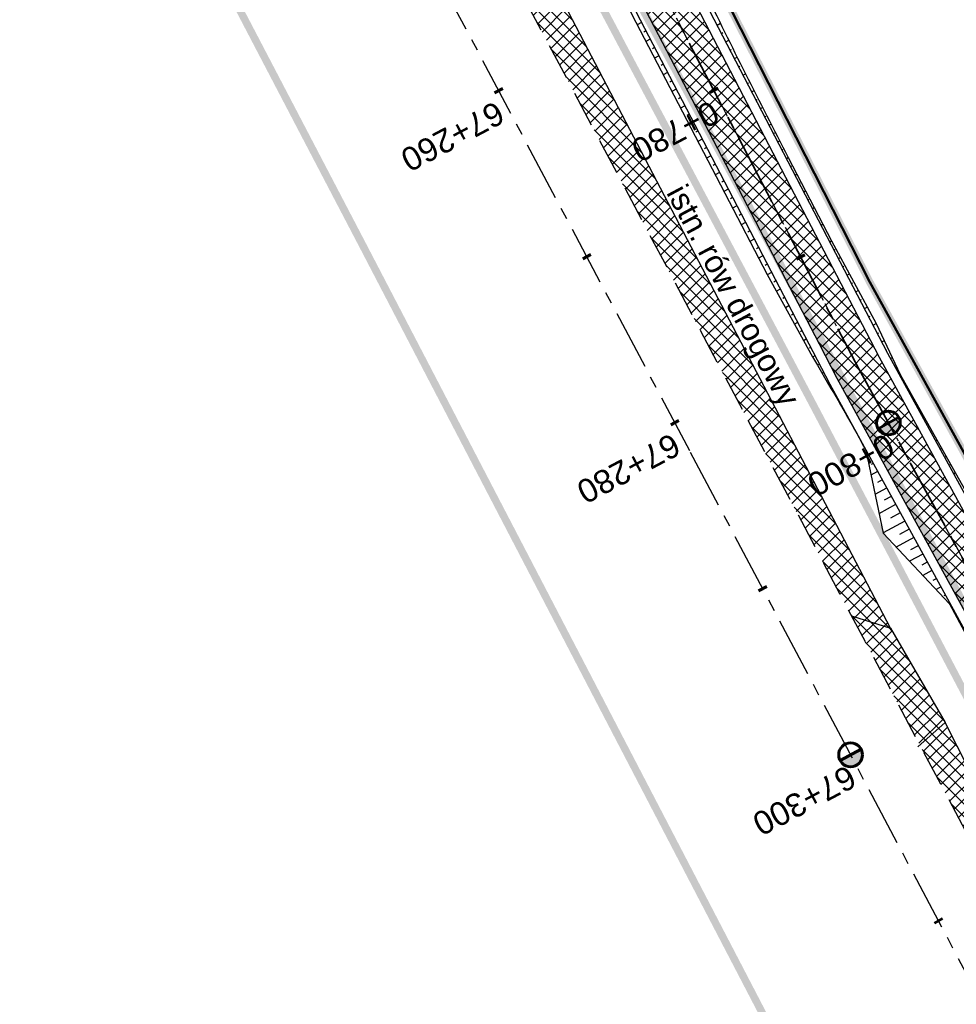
# Model space of a CAD drawing. Header units: metres. Extents: x 7529682 to 7533751, y 5721195 to 5727842.
# Tile 141 of 210: x 7530044 to 7530094, y 5727059 to 5727112. Entities that reach past the tile are written whole.
import ezdxf

# ---------------------------------------------------------------- set-up
doc = ezdxf.new("R2010")
doc.units = ezdxf.units.M
for name, pattern in [('817-dzialki-09-05-04$0$HIDDEN', [0.375, 0.25, -0.125]), ('ACAD_ISO05W100', [33, 24, -3, 0, -3, 0, -3]), ('CENTER', [50.8, 31.75, -6.35, 6.35, -6.35]), ('CENTER2', [28.575, 19.05, -3.175, 3.175, -3.175]), ('HIDDEN', [9.525, 6.35, -3.175])]:
    doc.linetypes.add(name, pattern=pattern)
for name, color, linetype in [('C-DROGI-SYTUACJA', 7, 'Continuous'), ('C-DROGI-SYTUACJA-ETYKIETY', 7, 'Continuous'), ('D-hatch-pobocza', 131, 'Continuous'), ('D-hatch-zjazdy-kruszywo', 111, 'Continuous'), ('D-pobocza', 60, 'Continuous'), ('D-rowy', 160, 'Continuous'), ('D-skarpa', 2, 'Continuous'), ('D-skarpa-kreskowanie', 2, 'Continuous')]:
    doc.layers.add(name, color=color, linetype=linetype)
for name, color, linetype, lineweight, true_color in [('D-ewidencja-numery', 7, 'Continuous', 50, 0x40ff00), ('D-hatch-ciag-pieszo-rowerowy', 7, 'Continuous', 13, 0xff9f80), ('D-LR-etap-III', 7, '817-dzialki-09-05-04$0$HIDDEN', 50, 0x00008f)]:
    doc.layers.add(name, color=color, linetype=linetype, lineweight=lineweight, true_color=true_color)
for name, color, linetype, lineweight in [('D-krawędzie', 3, 'Continuous', 30), ('D-obrzeża', 2, 'Continuous', 30), ('D-opisy', 2, 'Continuous', 30), ('D-oś', 10, 'CENTER', 30), ('D-pas-drogowy', 7, 'ACAD_ISO05W100', 50), ('D-zjazdy', 202, 'Continuous', 30)]:
    doc.layers.add(name, color=color, linetype=linetype, lineweight=lineweight)
doc.layers.add('poprzeczki', color=7, linetype='Continuous', true_color=0x0000c7)
doc.styles.get("Standard").update_dxf_attribs({"font": 'arial.ttf'})
pattern_1 = [(45, (0, 0), (-0.33675960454, 0.33675960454), []), (135, (0, 0), (-0.33675960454, -0.33675960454), [])]

# ---------------------------------------------------------------- blocks, each defined once
blk = doc.blocks.new('kilometraz')
at = {"linetype": 'ByBlock', "lineweight": -2}
blk.add_hatch(color=0, dxfattribs=at).paths.add_polyline_path([(0, -0.28125, 0.41421356), (0.28125, 0, 0.41421356), (0, 0.28125)])
at = {"color": 0, "linetype": 'ByBlock', "lineweight": -2}
blk.add_line((0, 0.28125), (0, -0.28125), dxfattribs=at)
blk.add_circle((0, 0), 0.28125, dxfattribs=at)
blk = doc.blocks.new('AeccTickLine')
at = {"color": 0, "linetype": 'ByBlock', "lineweight": -2}
blk.add_line((0, 1), (0, -1), dxfattribs=at)

msp = doc.modelspace()

# ---------------------------------------------------------------- hatches: boundary and pattern name
at = {"layer": 'D-hatch-ciag-pieszo-rowerowy'}
h = msp.add_hatch(dxfattribs=at)
h.set_pattern_fill('ANSI37', color=256, scale=0.15, style=0)
h.set_pattern_definition(pattern_1)
h.paths.add_polyline_path([(7530087.679, 5727092.356), (7530089.826, 5727093.645), (7530088.918, 5727095.394), (7530067.691, 5727136.19), (7530050.056, 5727169.469), (7530031.716, 5727204.157), (7530016.024, 5727233.702), (7529998.202, 5727267.634), (7529996.2, 5727266.069), (7530013.813, 5727232.534), (7530029.507, 5727202.986), (7530047.847, 5727168.299), (7530065.478, 5727135.027), (7530086.699, 5727094.242)])
h = msp.add_hatch(dxfattribs=at)
h.set_pattern_fill('ANSI37', color=256, scale=0.15, style=0)
h.set_pattern_definition(pattern_1)
h.paths.add_polyline_path([(7530088.753, 5727093), (7530087.68, 5727092.356), (7530094.84, 5727079.303), (7530096.38, 5727079.094)])
h.paths.add_polyline_path([(7530089.894, 5727093.518), (7530089.828, 5727093.646), (7530088.754, 5727093.001), (7530088.792, 5727092.929), (7530096.38, 5727079.094), (7530097.92, 5727078.885)])
h.paths.add_polyline_path([(7530098.188, 5727075.799), (7530096.657, 5727075.989), (7530118.344, 5727036.45), (7530121.363, 5727030.852), (7530122.461, 5727031.45), (7530119.442, 5727037.047)])
h.paths.add_polyline_path([(7530099.718, 5727075.608), (7530098.188, 5727075.799), (7530119.442, 5727037.047), (7530122.461, 5727031.45), (7530123.559, 5727032.047), (7530120.54, 5727037.644)])
at = {"layer": 'D-hatch-pobocza'}
h = msp.add_hatch(dxfattribs=at)
h.set_pattern_fill('ANSI37', color=256, scale=0.15, style=0)
h.set_pattern_definition(pattern_1)
h.paths.add_polyline_path([(7530033.2, 5727187.89), (7530019.74, 5727212.96), (7530009.31, 5727233.03), (7529993.271, 5727263.708), (7529991.738, 5727262.452), (7530006.702, 5727234.141), (7530044.198, 5727163.133), (7530082.89, 5727090.2), (7530088.411, 5727079.773), (7530090.482, 5727079.128), (7530082.53, 5727094.32), (7530071.3, 5727115.82), (7530059.02, 5727138.69), (7530045.92, 5727163.31)])
h = msp.add_hatch(dxfattribs=at)
h.set_pattern_fill('ANSI37', color=256, scale=0.15, style=0)
h.set_pattern_definition(pattern_1)
h.paths.add_polyline_path([(7530159.28, 5726948.82), (7530146.43, 5726973.35), (7530133.18, 5726997.96), (7530120.77, 5727021.75), (7530102.37, 5727056.4), (7530093.405, 5727074.093), (7530092.054, 5727072.892), (7530098.687, 5727060.362), (7530131.998, 5726997.21), (7530163.822, 5726937.097), (7530204.081, 5726861.013), (7530207.771, 5726854.047), (7530209.4, 5726853.58), (7530209.844, 5726853.622), (7530193.42, 5726884.56), (7530185.31, 5726899.91), (7530173.06, 5726923.22)])
at = {"layer": 'D-hatch-zjazdy-kruszywo'}
h = msp.add_hatch(dxfattribs=at)
h.set_pattern_fill('ANSI37', color=256, scale=0.15, style=0)
h.set_pattern_definition(pattern_1)
h.paths.add_polyline_path([(7530090.482, 5727079.128), (7530088.411, 5727079.773), (7530092.054, 5727072.892), (7530093.405, 5727074.093)])

# ---------------------------------------------------------------- linework, layer by layer
at = {"layer": 'C-DROGI-SYTUACJA', "color": 10, "linetype": 'CENTER2', "lineweight": 35, "ltscale": 0.2}
msp.add_lwpolyline([(7529994.785, 5727271.452), (7530014.919, 5727233.118), (7530030.611, 5727203.571), (7530048.952, 5727168.884), (7530066.584, 5727135.609), (7530088.792, 5727092.929), (7530119.442, 5727037.047), (7530133.98, 5727010.094), (7530160.017, 5726961.45), (7530183.787, 5726917.333), (7530204.666, 5726877.528), (7530227.909, 5726832.904), (7530259.102, 5726774.826, 0.063585), (7530264.989, 5726766.578), (7530268.47, 5726762.818, -0.065084), (7530272.969, 5726756.475), (7530281.424, 5726740.504, -0.065084)], format="xyb", dxfattribs=at)
at = {"layer": 'D-ewidencja-numery', "color": 12, "ltscale": 15, "true_color": 0xc70000}
msp.add_lwpolyline([(7529996.497, 5727273.662), (7530017.541, 5727234.203), (7530033.054, 5727204.864), (7530051.623, 5727170.223), (7530069.277, 5727137.016), (7530089.385, 5727097.534), (7530109.713, 5727060.747), (7530136.77, 5727011.64), (7530162.447, 5726962.744), (7530187.674, 5726916.992), (7530207.821, 5726879.335), (7530230.626, 5726834.519), (7530262.288, 5726776.618), (7530277.51, 5726760.213), (7530286.037, 5726744.107)], dxfattribs=at)
at = {"layer": 'D-krawędzie', "linetype": 'HIDDEN', "ltscale": 0.3}
msp.add_lwpolyline([(7529971.476, 5727300.786), (7530006.702, 5727234.141), (7530044.198, 5727163.133), (7530082.89, 5727090.2), (7530098.687, 5727060.362), (7530131.998, 5726997.21), (7530163.822, 5726937.097), (7530204.081, 5726861.013), (7530247.82, 5726778.438), (7530252.22, 5726770.26), (7530259.735, 5726756.9), (7530263.782, 5726749.287), (7530270.196, 5726737.096), (7530272.433, 5726732.819), (7530276.009, 5726725.598), (7530279.7, 5726718.02)], dxfattribs=at)
at = {"layer": 'D-LR-etap-III', "ltscale": 10, "flags": 128}
msp.add_lwpolyline([(7531750.474, 5723895.103, 0.4, 0.4, 0), (7531750.505, 5723895.13, 0.4, 0.4, 0), (7531682.71, 5724022.92, 0.4, 0.4, 0), (7531619.177, 5724147.204, 0.4, 0.4, 0), (7531592.309, 5724198.489, 0.4, 0.4, 0), (7531553.264, 5724272.919, 0.4, 0.4, 0), (7531504.02, 5724366.79, 0.4, 0.4, 0), (7531482.09, 5724407.62, 0.4, 0.4, 0), (7531412.35, 5724541.183, 0.4, 0.4, 0), (7531388.464, 5724586.93, 0.4, 0.4, 0), (7531345.12, 5724669.94, 0.4, 0.4, 0), (7531127.66, 5725081.67, 0.4, 0.4, 0), (7531059.253, 5725211.041, 0.4, 0.4, 0), (7531008.007, 5725307.954, 0.4, 0.4, 0), (7530964.182, 5725390.836, 0.4, 0.4, 0), (7530914.557, 5725484.684, 0.4, 0.4, 0), (7530865.243, 5725577.494, 0.4, 0.4, 0), (7530840.085, 5725624.059, 0.4, 0.4, 0), (7530802.56, 5725694.925, 0.4, 0.4, 0), (7530755.54, 5725787.51, 0.4, 0.4, 0), (7530708.718, 5725876.303, 0.4, 0.4, 0), (7530695.12, 5725902.09, 0.4, 0.4, 0), (7530642.914, 5726001.078, 0.4, 0.4, 0), (7530634.935, 5726016.147, 0.4, 0.4, 0), (7530610.82, 5726061.93, 0.4, 0.4, 0), (7530610.82, 5726061.93, 0.4, 0.4, 0), (7530607.21, 5726063.51, 0.4, 0.4, 0), (7530597.42, 5726080.68, 0.4, 0.4, 0), (7530591.16, 5726088.44, 0.4, 0.4, 0), (7530581.28, 5726107.21, 0.4, 0.4, 0), (7530571.29, 5726130.56, 0.4, 0.4, 0), (7530549.555, 5726171.527, 0.4, 0.4, 0), (7530531.014, 5726206.474, 0.4, 0.4, 0), (7530516.461, 5726236.017, 0.4, 0.4, 0), (7530500.799, 5726266.141, 0.4, 0.4, 0), (7530491.35, 5726283.94, 0.4, 0.4, 0), (7530482.4, 5726303.41, 0.4, 0.4, 0), (7530482.4, 5726303.41, 0.4, 0.4, 0), (7530450.41, 5726357.28, 0.4, 0.4, 0), (7530397.759, 5726458.5, 0.4, 0.4, 0), (7530334.708, 5726583.665, 0.4, 0.4, 0), (7530303.939, 5726645.168, 0.4, 0.4, 0), (7530300.51, 5726651.778, 0.4, 0.4, 0), (7530289.214, 5726671.967, 0.4, 0.4, 0), (7530281.54, 5726685.57, 0.4, 0.4, 0), (7530261.371, 5726724.163, 0.4, 0.4, 0), (7530254.03, 5726738.21, 0.4, 0.4, 0), (7530197.22, 5726845.06, 0.4, 0.4, 0), (7530194.71, 5726849.15, 0.4, 0.4, 0), (7530195.92, 5726850.75, 0.4, 0.4, 0), (7530170.547, 5726892.961, 0.4, 0.4, 0), (7530143.175, 5726945.066, 0.4, 0.4, 0), (7530105.06, 5727018.32, 0.4, 0.4, 0), (7530100.06, 5727027.16, 0.4, 0.4, 0), (7530062.319, 5727099.625, 0.4, 0.4, 0), (7530015.379, 5727189.42, 0.4, 0.4, 0), (7529983.208, 5727250.207, 0.4, 0.4, 0), (7529953.284, 5727306.747, 0.4, 0.4, 0), (7529900.671, 5727406.159, 0.4, 0.4, 0), (7529890.63, 5727425.131, 0.4, 0.4, 0), (7529875.155, 5727454.426, 0.4, 0.4, 0), (7529857.56, 5727487.787, 0.4, 0.4, 0), (7529835.194, 5727530.193, 0.4, 0.4, 0), (7529811.741, 5727574.662, 0.4, 0.4, 0), (7529792.102, 5727611.923, 0.4, 0.4, 0), (7529768.066, 5727657.47, 0.4, 0.4, 0), (7529755.211, 5727682.131, 0.4, 0.4, 0), (7529753.31, 5727681.13, 0.4, 0.4, 0), (7529739.21, 5727707.77, 0.4, 0.4, 0), (7529735.395, 5727711.252, 0.4, 0.4, 0), (7529725.42, 5727730.2, 0.4, 0.4, 0), (7529723.55, 5727729.88, 0.4, 0.4, 0), (7529695.567, 5727782.932, 0.4, 0.4, 0), (7529717.68, 5727794.024, 0.4, 0.4, 0), (7529736.275, 5727758.647, 0.4, 0.4, 0), (7529736.275, 5727758.647, 0.4, 0.4, 0), (7529744.511, 5727750.406, 0.4, 0.4, 0), (7529744.511, 5727750.406, 0.4, 0.4, 0), (7529750.283, 5727738.55, 0.4, 0.4, 0), (7529777.109, 5727687.569, 0.4, 0.4, 0), (7529796.515, 5727651.33, 0.4, 0.4, 0), (7529814.938, 5727616.793, 0.4, 0.4, 0), (7529839.007, 5727572.304, 0.4, 0.4, 0), (7529860.618, 5727532.509, 0.4, 0.4, 0), (7529882.349, 5727491.504, 0.4, 0.4, 0), (7529904.865, 5727449.096, 0.4, 0.4, 0), (7529920.747, 5727418.885, 0.4, 0.4, 0), (7529946.677, 5727368.547, 0.4, 0.4, 0), (7529972.025, 5727320.573, 0.4, 0.4, 0), (7529987.74, 5727290.153, 0.4, 0.4, 0), (7529996.497, 5727273.662, 0.4, 0.4, 0), (7530017.541, 5727234.203, 0.4, 0.4, 0), (7530033.054, 5727204.864, 0.4, 0.4, 0), (7530051.623, 5727170.223, 0.4, 0.4, 0), (7530069.277, 5727137.016, 0.4, 0.4, 0), (7530089.385, 5727097.534, 0.4, 0.4, 0), (7530109.713, 5727060.747, 0.4, 0.4, 0), (7530136.77, 5727011.64, 0.4, 0.4, 0), (7530162.447, 5726962.744, 0.4, 0.4, 0), (7530187.674, 5726916.992, 0.4, 0.4, 0), (7530207.821, 5726879.335, 0.4, 0.4, 0), (7530230.626, 5726834.519, 0.4, 0.4, 0), (7530262.288, 5726776.618, 0.4, 0.4, 0), (7530277.51, 5726760.213, 0.4, 0.4, 0), (7530286.037, 5726744.107, 0.4, 0.4, 0), (7530288.097, 5726735.884, 0.4, 0.4, 0), (7530290.394, 5726725.047, 0.4, 0.4, 0), (7530296.177, 5726713.583, 0.4, 0.4, 0), (7530302.726, 5726701.182, 0.4, 0.4, 0), (7530325.685, 5726657.466, 0.4, 0.4, 0), (7530343.244, 5726623.649, 0.4, 0.4, 0), (7530360.23, 5726591.747, 0.4, 0.4, 0), (7530383.209, 5726548.059, 0.4, 0.4, 0), (7530406.018, 5726503.606, 0.4, 0.4, 0), (7530427.465, 5726462.62, 0.4, 0.4, 0), (7530447.928, 5726424.388, 0.4, 0.4, 0), (7530471.127, 5726379.921, 0.4, 0.4, 0), (7530490.501, 5726343.033, 0.4, 0.4, 0), (7530509.499, 5726306.733, 0.4, 0.4, 0), (7530529.89, 5726267.244, 0.4, 0.4, 0), (7530543.852, 5726238.99, 0.4, 0.4, 0), (7530554.809, 5726218.944, 0.4, 0.4, 0), (7530559.027, 5726212.223, 0.4, 0.4, 0), (7530563.061, 5726206.41, 0.4, 0.4, 0), (7530566.934, 5726200.464, 0.4, 0.4, 0), (7530569.771, 5726194.902, 0.4, 0.4, 0), (7530571.473, 5726191.282, 0.4, 0.4, 0), (7530572.839, 5726188.025, 0.4, 0.4, 0), (7530575.295, 5726182.035, 0.4, 0.4, 0), (7530579.737, 5726173.306, 0.4, 0.4, 0), (7530583.3, 5726167.41, 0.4, 0.4, 0), (7530593.4, 5726163.33, 0.4, 0.4, 0), (7530598.618, 5726155.264, 0.4, 0.4, 0), (7530608.258, 5726140.497, 0.4, 0.4, 0), (7530603.27, 5726136.83, 0.4, 0.4, 0), (7530606.53, 5726131.84, 0.4, 0.4, 0), (7530604.239, 5726124.217, 0.4, 0.4, 0), (7530605.847, 5726121.63, 0.4, 0.4, 0), (7530608.972, 5726116.164, 0.4, 0.4, 0), (7530618.114, 5726097.791, 0.4, 0.4, 0), (7530651.213, 5726034.96, 0.4, 0.4, 0), (7530670.244, 5725998.611, 0.4, 0.4, 0), (7530698.075, 5725945.953, 0.4, 0.4, 0), (7530716.506, 5725911.305, 0.4, 0.4, 0), (7530735.223, 5725875.667, 0.4, 0.4, 0), (7530752.504, 5725842.155, 0.4, 0.4, 0), (7530778.311, 5725793.501, 0.4, 0.4, 0), (7530797.5, 5725756.382, 0.4, 0.4, 0), (7530812.519, 5725728.289, 0.4, 0.4, 0), (7530820.039, 5725713.16, 0.4, 0.4, 0), (7530822.422, 5725710.194, 0.4, 0.4, 0), (7530833.155, 5725688.801, 0.4, 0.4, 0), (7530849.629, 5725656.159, 0.4, 0.4, 0), (7530867.983, 5725621.964, 0.4, 0.4, 0), (7530872.63, 5725612.888, 0.4, 0.4, 0), (7530880.354, 5725597.595, 0.4, 0.4, 0), (7530883.839, 5725593.389, 0.4, 0.4, 0), (7530891.782, 5725587.763, 0.4, 0.4, 0), (7530895.039, 5725584.281, 0.4, 0.4, 0), (7530897.034, 5725580.941, 0.4, 0.4, 0), (7530900.952, 5725579.946, 0.4, 0.4, 0), (7530904.81, 5725571.977, 0.4, 0.4, 0), (7530903.682, 5725568.566, 0.4, 0.4, 0), (7530908.901, 5725558.845, 0.4, 0.4, 0), (7530910.252, 5725545.672, 0.4, 0.4, 0), (7530912.873, 5725538.646, 0.4, 0.4, 0), (7530945.278, 5725478.464, 0.4, 0.4, 0), (7530959.692, 5725450.246, 0.4, 0.4, 0), (7531002.827, 5725368.192, 0.4, 0.4, 0), (7531044.704, 5725290.314, 0.4, 0.4, 0), (7531064.099, 5725253.213, 0.4, 0.4, 0), (7531083.01, 5725216.678, 0.4, 0.4, 0), (7531113.013, 5725158.466, 0.4, 0.4, 0), (7531137.364, 5725113.071, 0.4, 0.4, 0), (7531150.831, 5725086.712, 0.4, 0.4, 0), (7531159.746, 5725076.641, 0.4, 0.4, 0), (7531166.31, 5725074.58, 0.4, 0.4, 0), (7531172.29, 5725062.58, 0.4, 0.4, 0), (7531170.59, 5725055.606, 0.4, 0.4, 0), (7531173.733, 5725044.081, 0.4, 0.4, 0), (7531215.342, 5724964.86, 0.4, 0.4, 0), (7531238.054, 5724921.685, 0.4, 0.4, 0), (7531262.39, 5724875.283, 0.4, 0.4, 0), (7531295.587, 5724811.266, 0.4, 0.4, 0), (7531348.488, 5724712.363, 0.4, 0.4, 0), (7531363.741, 5724682.684, 0.4, 0.4, 0), (7531366.987, 5724675.865, 0.4, 0.4, 0), (7531382.541, 5724646.111, 0.4, 0.4, 0), (7531401.299, 5724610.875, 0.4, 0.4, 0), (7531428.965, 5724558.862, 0.4, 0.4, 0), (7531449.111, 5724520.398, 0.4, 0.4, 0), (7531477.293, 5724465.831, 0.4, 0.4, 0), (7531500.996, 5724421.113, 0.4, 0.4, 0), (7531512.122, 5724400.549, 0.4, 0.4, 0), (7531513.782, 5724396.757, 0.4, 0.4, 0), (7531526.32, 5724379.39, 0.4, 0.4, 0), (7531566.784, 5724302.736, 0.4, 0.4, 0), (7531612.277, 5724225.61, 0.4, 0.4, 0), (7531620.493, 5724210.548, 0.4, 0.4, 0), (7531631.578, 5724196.258, 0.4, 0.4, 0), (7531653.484, 5724152.434, 0.4, 0.4, 0), (7531661.151, 5724128.494, 0.4, 0.4, 0), (7531673.881, 5724101.186, 0.4, 0.4, 0), (7531684.691, 5724081.184, 0.4, 0.4, 0), (7531699.212, 5724051.17, 0.4, 0.4, 0), (7531704.034, 5724040.584, 0.4, 0.4, 0), (7531704.034, 5724040.584, 0.4, 0.4, 0), (7531703.913, 5724037.17, 0.4, 0.4, 0), (7531736.42, 5723969.232, 0.4, 0.4, 0), (7531738.285, 5723967.699, 0.4, 0.4, 0), (7531742.181, 5723962.346, 0.4, 0.4, 0), (7531744.286, 5723958.616, 0.4, 0.4, 0), (7531755.393, 5723944.193, 0.4, 0.4, 0), (7531758.69, 5723936.76, 0.4, 0.4, 0), (7531780.08, 5723929.25, 0.4, 0.4, 0), (7531792.612, 5723906.338, 0.4, 0.4, 0), (7531792.612, 5723906.338, 0.4, 0.4, 0), (7531756.962, 5723883.055, 0.4, 0.4, 0), (7531750.46, 5723895.13, 0.4, 0.4, 0), (7531750.46, 5723895.13, 0, 0, 0)], format="xyseb", dxfattribs=at)
at = {"layer": 'D-obrzeża'}
for points in [[(7530255.071, 5726779.69), (7530226.804, 5726832.32), (7530203.558, 5726876.949), (7530182.683, 5726916.746), (7530158.916, 5726960.858), (7530132.878, 5727009.502), (7530118.344, 5727036.45), (7530087.65, 5727092.412), (7530086.699, 5727094.242), (7530065.478, 5727135.027), (7530047.847, 5727168.299), (7530029.507, 5727202.986), (7530013.813, 5727232.534), (7529993.681, 5727270.865)], [(7530097.92, 5727078.885), (7530089.894, 5727093.518), (7530067.691, 5727136.19), (7530050.056, 5727169.469), (7530031.716, 5727204.157), (7530016.024, 5727233.702), (7529998.205, 5727267.629)]]:
    msp.add_lwpolyline(points, dxfattribs=at)
at = {"layer": 'D-oś', "ltscale": 0.1}
msp.add_lwpolyline([(7530281.407, 5726707.304), (7530276.579, 5726716.435), (7530272.867, 5726724.055), (7530269.314, 5726731.231), (7530267.097, 5726735.47), (7530260.688, 5726747.65), (7530256.664, 5726755.22), (7530249.153, 5726768.573), (7530244.732, 5726776.79), (7530200.988, 5726859.376), (7530160.728, 5726935.459), (7530128.903, 5726995.575), (7530095.593, 5727058.727), (7530079.798, 5727088.56), (7530041.105, 5727161.496), (7530003.607, 5727232.506), (7529968.381, 5727299.153)], dxfattribs=at)
at = {"layer": 'D-oś', "ltscale": 0.03}
msp.add_lwpolyline([(7529994.785, 5727271.452), (7530014.919, 5727233.118), (7530030.611, 5727203.571), (7530048.952, 5727168.884), (7530066.584, 5727135.609), (7530088.792, 5727092.929), (7530119.442, 5727037.047), (7530133.98, 5727010.094), (7530160.017, 5726961.45), (7530183.787, 5726917.333), (7530204.666, 5726877.528), (7530227.909, 5726832.904), (7530259.102, 5726774.826, 0.063585), (7530264.989, 5726766.578), (7530268.47, 5726762.818, -0.065084), (7530272.969, 5726756.475), (7530281.424, 5726740.504, -0.065084), (7530284.142, 5726733.217), (7530284.891, 5726729.972, 0.064463), (7530289.362, 5726717.937), (7530322.484, 5726654.998)], format="xyb", dxfattribs=at)
at = {"layer": 'D-pas-drogowy', "ltscale": 0.2, "flags": 128}
msp.add_lwpolyline([(7531633.019, 5724182.834, 0.4, 0.4, 0), (7531617.559, 5724211.608, 0.4, 0.4, 0), (7531566.784, 5724302.736, 0.4, 0.4, 0), (7531538.419, 5724356.47, 0.4, 0.4, 0), (7531526.32, 5724379.39, 0.4, 0.4, 0), (7531516.102, 5724393.607, 0.4, 0.4, 0.001485), (7531513.78, 5724396.838, 0.4, 0.4, 0), (7531501.87, 5724413.41, 0.4, 0.4, 0), (7531474.926, 5724464.508, 0.4, 0.4, 0), (7531446.2, 5724518.992, 0.4, 0.4, 0), (7531424.962, 5724559.262, 0.4, 0.4, 0), (7531398.444, 5724609.566, 0.4, 0.4, 0), (7531379.647, 5724645.216, 0.4, 0.4, 0), (7531365.23, 5724672.56, 0.4, 0.4, 0), (7531341.306, 5724717.915, 0.4, 0.4, 0), (7531312.9, 5724771.789, 0.4, 0.4, 0), (7531292.591, 5724810.307, 0.4, 0.4, 0), (7531259.392, 5724873.271, 0.4, 0.4, 0), (7531233.74, 5724921.923, 0.4, 0.4, 0), (7531203.073, 5724980.092, 0.4, 0.4, 0), (7531173.471, 5725036.225, 0.4, 0.4, 0), (7531168.27, 5725046.09, 0.4, 0.4, 0), (7531172.29, 5725062.58, 0.4, 0.4, 0), (7531166.31, 5725074.58, 0.4, 0.4, 0), (7531150.32, 5725079.6, 0.4, 0.4, 0), (7531141.5, 5725096.43, 0.4, 0.4, 0), (7531109.312, 5725157.814, 0.4, 0.4, 0), (7531086.641, 5725201.048, 0.4, 0.4, 0), (7531059.198, 5725253.384, 0.4, 0.4, 0), (7531028.207, 5725312.489, 0.4, 0.4, 0), (7530999.105, 5725367.99, 0.4, 0.4, 0), (7530956.248, 5725449.725, 0.4, 0.4, 0), (7530924.398, 5725510.464, 0.4, 0.4, 0), (7530897.51, 5725561.74, 0.4, 0.4, 0), (7530894.46, 5725566.14, 0.4, 0.4, 0), (7530892.16, 5725570.49, 0.4, 0.4, 0), (7530869.363, 5725613.307, 0.4, 0.4, 0), (7530861.694, 5725627.705, 0.4, 0.4, 0), (7530852.74, 5725644.52, 0.4, 0.4, 0), (7530831.51, 5725684.2, 0.4, 0.4, 0), (7530811.13, 5725722.52, 0.4, 0.4, 0), (7530792.348, 5725757.941, 0.4, 0.4, 0), (7530768.03, 5725803.8, 0.4, 0.4, 0), (7530748.769, 5725840.179, 0.4, 0.4, 0), (7530727.7, 5725879.97, 0.4, 0.4, 0), (7530712.098, 5725909.545, 0.4, 0.4, 0), (7530693.644, 5725944.645, 0.4, 0.4, 0), (7530665.702, 5725997.539, 0.4, 0.4, 0), (7530641.76, 5726042.88, 0.4, 0.4, 0), (7530616.5, 5726091.48, 0.4, 0.4, 0), (7530604.628, 5726114.32, 0.4, 0.4, -0.007763), (7530602.5, 5726118.43, 0.4, 0.4, 0), (7530603.992, 5726123.395, 0.4, 0.4, 0), (7530606.53, 5726131.84, 0.4, 0.4, 0), (7530603.27, 5726136.83, 0.4, 0.4, 0), (7530593.776, 5726151.369, 0.4, 0.4, 0), (7530590.203, 5726156.84, 0.4, 0.4, 0), (7530583.3, 5726167.41, 0.4, 0.4, 0), (7530580.578, 5726170.428, 0.4, 0.4, 0), (7530575.85, 5726175.67, 0.4, 0.4, 0), (7530569.01, 5726186.66, 0.4, 0.4, 0), (7530562.555, 5726199.189, 0.4, 0.4, 0), (7530555.67, 5726211.39, 0.4, 0.4, 0), (7530548.29, 5726224.23, 0.4, 0.4, 0), (7530540.58, 5726237.71, 0.4, 0.4, 0), (7530532.68, 5726252.65, 0.4, 0.4, 0), (7530524.06, 5726269.35, 0.4, 0.4, 0), (7530502.82, 5726309.91, 0.4, 0.4, 0), (7530488.83, 5726336.63, 0.4, 0.4, 0), (7530466.03, 5726380.16, 0.4, 0.4, 0), (7530438.47, 5726432.77, 0.4, 0.4, 0), (7530424.53, 5726459.09, 0.4, 0.4, 0), (7530401.63, 5726502.97, 0.4, 0.4, 0), (7530383.38, 5726538.06, 0.4, 0.4, 0), (7530353.97, 5726593.52, 0.4, 0.4, 0), (7530338.47, 5726622.74, 0.4, 0.4, 0), (7530322.01, 5726653.88, 0.4, 0.4, 0), (7530297.54, 5726700.33, 0.4, 0.4, 0), (7530287.38, 5726719.6, 0.4, 0.4, 0), (7530285.95, 5726722.316, 0.4, 0.4, 0), (7530280.26, 5726733.12, 0.4, 0.4, 0), (7530266.73, 5726758.74, 0.4, 0.4, 0), (7530260.42, 5726770.47, 0.4, 0.4, 0), (7530253.25, 5726783.82, 0.4, 0.4, 0), (7530244.95, 5726799.33, 0.4, 0.4, 0), (7530239.39, 5726808.49, 0.4, 0.4, 0), (7530238.29, 5726807.9, 0.4, 0.4, 0), (7530218.11, 5726850.67, 0.4, 0.4, 0), (7530175.907, 5726928.168, 0.4, 0.4, 0), (7530096.68, 5727076.15, 0.4, 0.4, 0), (7530094.68, 5727079.89, 0.4, 0.4, 0), (7530064.597, 5727135.523, 0.4, 0.4, 0), (7530046.731, 5727168.892, 0.4, 0.4, 0), (7530025.803, 5727208.461, 0.4, 0.4, 0), (7530012.847, 5727232.979, 0.4, 0.4, 0), (7529994.15, 5727268.45, 0.4, 0.4, 0), (7529981.671, 5727291.93, 0.4, 0.4, 0), (7529949.89, 5727351.73, 0.4, 0.4, 0), (7529924.75, 5727399.03, 0.4, 0.4, 0), (7529915.516, 5727417.1, 0.4, 0.4, 0), (7529885.83, 5727475.19, 0.4, 0.4, 0), (7529862.56, 5727519.97, 0.4, 0.4, 0), (7529852.985, 5727538.191, 0.4, 0.4, 0), (7529836.513, 5727569.511, 0.4, 0.4, 0), (7529815.369, 5727609.141, 0.4, 0.4, 0), (7529792.795, 5727651.247, 0.4, 0.4, 0), (7529774.199, 5727685.858, 0.4, 0.4, 0), (7529746.966, 5727736.059, 0.4, 0.4, 0), (7529733.92, 5727757.62, 0.4, 0.4, 0), (7529708.607, 5727806.389, 0.4, 0.4, 0), (7529688.492, 5727796.345, 0.4, 0.4, 0), (7529723.55, 5727729.88, 0.4, 0.4, 0), (7529725.42, 5727730.2, 0.4, 0.4, 0), (7529735.38, 5727711.28, 0.4, 0.4, 0), (7529739.21, 5727707.77, 0.4, 0.4, 0), (7529753.31, 5727681.13, 0.4, 0.4, 0), (7529755.178, 5727682.114, 0.4, 0.4, 0), (7529792.102, 5727611.923, 0.4, 0.4, 0), (7529811.741, 5727574.662, 0.4, 0.4, 0), (7529835.194, 5727530.193, 0.4, 0.4, 0), (7529857.56, 5727487.787, 0.4, 0.4, 0), (7529875.155, 5727454.426, 0.4, 0.4, 0), (7529890.63, 5727425.131, 0.4, 0.4, 0), (7529900.671, 5727406.159, 0.4, 0.4, 0), (7529953.284, 5727306.747, 0.4, 0.4, 0), (7529983.208, 5727250.207, 0.4, 0.4, 0), (7530015.379, 5727189.42, 0.4, 0.4, 0), (7530062.319, 5727099.625, 0.4, 0.4, 0), (7530100.06, 5727027.16, 0.4, 0.4, 0), (7530105.06, 5727018.32, 0.4, 0.4, 0), (7530143.175, 5726945.066, 0.4, 0.4, 0), (7530170.547, 5726892.961, 0.4, 0.4, 0), (7530195.92, 5726850.75, 0.4, 0.4, 0), (7530194.71, 5726849.15, 0.4, 0.4, 0), (7530197.22, 5726845.06, 0.4, 0.4, 0), (7530254.03, 5726738.21, 0.4, 0.4, 0), (7530261.371, 5726724.163, 0.4, 0.4, 0), (7530281.54, 5726685.57, 0.4, 0.4, 0), (7530289.214, 5726671.967, 0.4, 0.4, 0), (7530300.51, 5726651.778, 0.4, 0.4, 0), (7530303.939, 5726645.168, 0.4, 0.4, 0), (7530334.708, 5726583.665, 0.4, 0.4, 0), (7530397.759, 5726458.5, 0.4, 0.4, 0), (7530450.41, 5726357.28, 0.4, 0.4, 0), (7530482.4, 5726303.41, 0.4, 0.4, 0), (7530483.688, 5726301.003, 0.4, 0.4, 0), (7530491.35, 5726283.94, 0.4, 0.4, 0), (7530512.67, 5726243.78, 0.4, 0.4, 0), (7530529.43, 5726209.46, 0.4, 0.4, 0), (7530571.29, 5726130.56, 0.4, 0.4, 0), (7530581.28, 5726107.21, 0.4, 0.4, 0), (7530591.16, 5726088.44, 0.4, 0.4, 0), (7530597.42, 5726080.68, 0.4, 0.4, 0), (7530607.21, 5726063.51, 0.4, 0.4, 0), (7530610.82, 5726061.93, 0.4, 0.4, 0), (7530634.935, 5726016.147, 0.4, 0.4, 0), (7530642.914, 5726001.078, 0.4, 0.4, 0), (7530695.12, 5725902.09, 0.4, 0.4, 0), (7530708.718, 5725876.303, 0.4, 0.4, 0), (7530755.54, 5725787.51, 0.4, 0.4, 0), (7530802.56, 5725694.925, 0.4, 0.4, 0), (7530840.085, 5725624.059, 0.4, 0.4, 0), (7530865.243, 5725577.494, 0.4, 0.4, 0), (7530914.557, 5725484.684, 0.4, 0.4, 0), (7530964.182, 5725390.836, 0.4, 0.4, 0), (7531008.007, 5725307.954, 0.4, 0.4, 0), (7531059.253, 5725211.041, 0.4, 0.4, 0), (7531127.66, 5725081.67, 0.4, 0.4, 0), (7531345.12, 5724669.94, 0.4, 0.4, 0), (7531388.464, 5724586.93, 0.4, 0.4, 0), (7531412.35, 5724541.183, 0.4, 0.4, 0), (7531482.09, 5724407.62, 0.4, 0.4, 0), (7531504.02, 5724366.79, 0.4, 0.4, 0), (7531519.374, 5724337.52, 0.4, 0.4, 0), (7531563.749, 5724252.932, 0.4, 0.4, 0), (7531602.175, 5724179.681, 0.4, 0.4, 0), (7531619.177, 5724147.204, 0.4, 0.4, 0), (7531625.038, 5724135.635, 0.4, 0.4, 0), (7531656.796, 5724073.316, 0.4, 0.4, 0), (7531675.12, 5724037.36, 0.4, 0.4, 0), (7531682.71, 5724022.92, 0.4, 0.4, 0), (7531705.565, 5723979.811, 0.4, 0.4, 0), (7531736.606, 5723921.262, 0.4, 0.4, 0), (7531750.46, 5723895.13, 0.4, 0.4, 0), (7531740.77, 5723886.56, 0.4, 0.4, 0), (7531732.86, 5723885, 0.4, 0.4, 0), (7531722.18, 5723887.77, 0.4, 0.4, 0), (7531729.87, 5723862.17, 0.4, 0.4, 0), (7531742.92, 5723861.93, 0.4, 0.4, 0), (7531763.71, 5723859.52, 0.4, 0.4, 0), (7531768.42, 5723854.12, 0.4, 0.4, 0), (7531787.42, 5723817.97, 0.4, 0.4, 0), (7531795.57, 5723809.82, 0.4, 0.4, 0), (7531816.347, 5723819.85, 0.4, 0.4, 0), (7531816.347, 5723819.85, 0.4, 0.4, 0), (7531805.06, 5723843.23, 0.4, 0.4, 0), (7531803.61, 5723886.23, 0.4, 0.4, 0), (7531803.61, 5723886.23, 0.4, 0.4, 0), (7531780.08, 5723929.25, 0.4, 0.4, 0), (7531758.69, 5723936.76, 0.4, 0.4, 0), (7531749.359, 5723946.412, 0.4, 0.4, 0), (7531742.71, 5723953.29, 0.4, 0.4, 0), (7531735.177, 5723967.878, 0.4, 0.4, 0), (7531722.37, 5723992.68, 0.4, 0.4, 0), (7531705.042, 5724030.886, 0.4, 0.4, 0), (7531699.47, 5724043.17, 0.4, 0.4, 0), (7531692.69, 5724058.11, 0.4, 0.4, 0), (7531679.672, 5724084.017, 0.4, 0.4, 0), (7531674.55, 5724094.21, 0.4, 0.4, 0), (7531666.633, 5724114.003, 0.4, 0.4, 0), (7531649, 5724153.82, 0.4, 0.4, 0), (7531641.49, 5724149.34, 0.4, 0.4, 0), (7531626.04, 5724179.34, 0.4, 0.4, 0), (7531633.03, 5724182.84, 0, 0, 0)], format="xyseb", dxfattribs=at)
at = {"layer": 'D-pobocza'}
for points in [[(7529998.605, 5727267.942), (7530016.466, 5727233.935), (7530032.157, 5727204.391), (7530050.498, 5727169.703), (7530068.134, 5727136.422), (7530090.335, 5727093.754), (7530120.98, 5727037.883), (7530135.521, 5727010.922), (7530161.559, 5726962.278), (7530185.332, 5726918.154), (7530206.217, 5726878.339), (7530218.182, 5726855.367)], [(7529995.8, 5727265.757), (7530013.371, 5727232.301), (7530029.065, 5727202.752), (7530047.405, 5727168.065), (7530065.035, 5727134.795), (7530087.248, 5727092.104), (7530117.905, 5727036.211), (7530132.438, 5727009.265), (7530158.475, 5726960.622), (7530182.241, 5726916.511), (7530203.115, 5726876.718), (7530214.73, 5726854.418)], [(7530090.482, 5727079.128), (7530082.53, 5727094.32), (7530071.3, 5727115.82), (7530059.02, 5727138.69), (7530045.92, 5727163.31), (7530033.2, 5727187.89), (7530019.74, 5727212.96), (7530009.31, 5727233.03), (7529993.271, 5727263.708)], [(7530209.844, 5726853.622), (7530193.42, 5726884.56), (7530185.31, 5726899.91), (7530173.06, 5726923.22), (7530159.28, 5726948.82), (7530146.43, 5726973.35), (7530133.18, 5726997.96), (7530120.77, 5727021.75), (7530102.37, 5727056.4), (7530093.405, 5727074.093)]]:
    msp.add_lwpolyline(points, dxfattribs=at)
at = {"layer": 'D-rowy', "linetype": 'HIDDEN', "ltscale": 0.1, "const_width": 0.4, "flags": 128}
msp.add_lwpolyline([(7530210.965, 5726857.162), (7530158.809, 5726954.52), (7530122.465, 5727022.753), (7530095.922, 5727072.859), (7530086.314, 5727091.113), (7530063.16, 5727134.709), (7530033.596, 5727190.759), (7530021.34, 5727213.676), (7530002.619, 5727249.036), (7529995.396, 5727262.503), (7529988.789, 5727275.206), (7529976.334, 5727299.006), (7529958.125, 5727333.488), (7529939.362, 5727369.129), (7529923.146, 5727399.734), (7529918.219, 5727408.985), (7529909.126, 5727427.527), (7529905.376, 5727434.673), (7529896.192, 5727451.152), (7529887.557, 5727467.231), (7529877.124, 5727486.657), (7529866.166, 5727506.778), (7529855.76, 5727526.176), (7529840.707, 5727554.898), (7529824.518, 5727585.588), (7529810.515, 5727612.292), (7529795.682, 5727640.077), (7529780.379, 5727668.69), (7529772.315, 5727684.078), (7529762.635, 5727702.447), (7529747.007, 5727732.117), (7529740.676, 5727744.954)], dxfattribs=at)
at = {"layer": 'D-skarpa', "linetype": 'Continuous'}
for points in [[(7530052.845, 5727166.348), (7530055.203, 5727161.939), (7530057.586, 5727157.543, 0.004756), (7530066.945, 5727139.868), (7530068.606, 5727136.68), (7530069.254, 5727135.413, 0.004966), (7530079.062, 5727116.625), (7530079.208, 5727116.349), (7530080.552, 5727113.107, 0.007377), (7530085.042, 5727104.174), (7530087.347, 5727099.736), (7530089.718, 5727095.334), (7530089.718, 5727095.334), (7530091.003, 5727092.619), (7530094.409, 5727086.551)], [(7530048.986, 5727164.303), (7530060.717, 5727142.226), (7530063.089, 5727137.824), (7530064.793, 5727134.66), (7530065.442, 5727133.43), (7530072.44, 5727120.162), (7530074.738, 5727115.722), (7530075.266, 5727114.65), (7530075.404, 5727114.37), (7530076.925, 5727111.372), (7530083.914, 5727097.95), (7530086.325, 5727093.569), (7530086.594, 5727093.11), (7530087.183, 5727092.092, -0.016814), (7530089.168, 5727088.592), (7530090.09, 5727084.181), (7530093.624, 5727080.417), (7530095.987, 5727076.01)]]:
    msp.add_lwpolyline(points, format="xyb", dxfattribs=at)
at = {"layer": 'D-skarpa-kreskowanie', "linetype": 'Continuous'}
for p, q in [((7530077.234, 5727111.35, 107.86), (7530077, 5727111.228, 107.684)), ((7530077.465, 5727110.907, 107.854), (7530077.348, 5727110.846, 107.766)), ((7530081.25, 5727111.215, 107.967), (7530081.435, 5727111.312, 107.828)), ((7530077.696, 5727110.463, 107.848), (7530077.462, 5727110.341, 107.673)), ((7530081.48, 5727110.772, 107.962), (7530081.568, 5727110.817, 107.896)), ((7530081.711, 5727110.328, 107.956), (7530081.877, 5727110.414, 107.832)), ((7530077.926, 5727110.019, 107.843), (7530077.81, 5727109.959, 107.755)), ((7530081.942, 5727109.885, 107.951), (7530082.02, 5727109.925, 107.892)), ((7530078.157, 5727109.576, 107.837), (7530077.924, 5727109.454, 107.662)), ((7530082.173, 5727109.441, 107.945), (7530082.318, 5727109.517, 107.836)), ((7530078.388, 5727109.132, 107.832), (7530078.271, 5727109.072, 107.744)), ((7530082.404, 5727108.998, 107.939), (7530082.471, 5727109.033, 107.889)), ((7530078.619, 5727108.689, 107.826), (7530078.386, 5727108.568, 107.651)), ((7530082.634, 5727108.554, 107.934), (7530082.76, 5727108.619, 107.84)), ((7530078.85, 5727108.245, 107.82), (7530078.733, 5727108.185, 107.733)), ((7530079.08, 5727107.802, 107.815), (7530078.848, 5727107.681, 107.64)), ((7530082.865, 5727108.11, 107.928), (7530082.927, 5727108.142, 107.882)), ((7530083.096, 5727107.667, 107.923), (7530083.216, 5727107.73, 107.832)), ((7530079.311, 5727107.358, 107.809), (7530079.195, 5727107.298, 107.722)), ((7530083.327, 5727107.223, 107.917), (7530083.386, 5727107.254, 107.873)), ((7530079.542, 5727106.915, 107.804), (7530079.309, 5727106.794, 107.629)), ((7530083.557, 5727106.78, 107.911), (7530083.673, 5727106.84, 107.825)), ((7530079.773, 5727106.471, 107.798), (7530079.656, 5727106.411, 107.711)), ((7530083.788, 5727106.336, 107.906), (7530083.845, 5727106.366, 107.863)), ((7530080.003, 5727106.027, 107.792), (7530079.771, 5727105.907, 107.618)), ((7530084.019, 5727105.893, 107.9), (7530084.13, 5727105.95, 107.817)), ((7530080.234, 5727105.584, 107.787), (7530080.118, 5727105.524, 107.7)), ((7530080.465, 5727105.14, 107.781), (7530080.233, 5727105.02, 107.607)), ((7530084.25, 5727105.449, 107.895), (7530084.304, 5727105.477, 107.854)), ((7530080.696, 5727104.697, 107.776), (7530080.58, 5727104.637, 107.688)), ((7530084.481, 5727105.006, 107.889), (7530084.587, 5727105.061, 107.809)), ((7530084.711, 5727104.562, 107.883), (7530084.763, 5727104.589, 107.845)), ((7530080.927, 5727104.253, 107.77), (7530080.695, 5727104.133, 107.596)), ((7530084.942, 5727104.118, 107.878), (7530085.043, 5727104.171, 107.802)), ((7530081.157, 5727103.81, 107.764), (7530081.042, 5727103.749, 107.677)), ((7530085.173, 5727103.675, 107.872), (7530085.223, 5727103.701, 107.834)), ((7530081.388, 5727103.366, 107.759), (7530081.157, 5727103.246, 107.585)), ((7530085.404, 5727103.231, 107.867), (7530085.504, 5727103.284, 107.791)), ((7530081.619, 5727102.923, 107.753), (7530081.503, 5727102.862, 107.666)), ((7530085.635, 5727102.788, 107.861), (7530085.685, 5727102.814, 107.823)), ((7530081.85, 5727102.479, 107.748), (7530081.619, 5727102.359, 107.574)), ((7530082.081, 5727102.036, 107.742), (7530081.965, 5727101.975, 107.655)), ((7530085.865, 5727102.344, 107.855), (7530085.965, 5727102.396, 107.78)), ((7530082.311, 5727101.592, 107.736), (7530082.08, 5727101.472, 107.563)), ((7530086.096, 5727101.901, 107.85), (7530086.146, 5727101.927, 107.812)), ((7530086.327, 5727101.457, 107.844), (7530086.426, 5727101.509, 107.77)), ((7530082.542, 5727101.148, 107.731), (7530082.427, 5727101.088, 107.644)), ((7530086.558, 5727101.014, 107.839), (7530086.607, 5727101.039, 107.802)), ((7530082.773, 5727100.705, 107.725), (7530082.542, 5727100.585, 107.552)), ((7530086.789, 5727100.57, 107.833), (7530086.887, 5727100.621, 107.759)), ((7530083.004, 5727100.261, 107.72), (7530082.888, 5727100.201, 107.633)), ((7530087.019, 5727100.127, 107.827), (7530087.068, 5727100.152, 107.791)), ((7530083.235, 5727099.818, 107.714), (7530083.004, 5727099.698, 107.541)), ((7530083.465, 5727099.374, 107.708), (7530083.35, 5727099.314, 107.622)), ((7530087.25, 5727099.683, 107.822), (7530087.348, 5727099.734, 107.748)), ((7530083.696, 5727098.931, 107.703), (7530083.466, 5727098.811, 107.53)), ((7530087.481, 5727099.239, 107.816), (7530087.533, 5727099.267, 107.777)), ((7530087.712, 5727098.796, 107.811), (7530087.822, 5727098.853, 107.728)), ((7530083.927, 5727098.487, 107.697), (7530083.812, 5727098.427, 107.611)), ((7530087.943, 5727098.352, 107.805), (7530088.001, 5727098.383, 107.761)), ((7530084.158, 5727098.044, 107.692), (7530083.928, 5727097.924, 107.519)), ((7530088.173, 5727097.909, 107.799), (7530088.297, 5727097.973, 107.707)), ((7530084.388, 5727097.6, 107.686), (7530084.279, 5727097.543, 107.604)), ((7530088.404, 5727097.465, 107.794), (7530088.469, 5727097.499, 107.745)), ((7530084.619, 5727097.156, 107.68), (7530084.411, 5727097.048, 107.524)), ((7530088.635, 5727097.022, 107.788), (7530088.771, 5727097.093, 107.686)), ((7530084.85, 5727096.713, 107.675), (7530084.751, 5727096.661, 107.6)), ((7530085.081, 5727096.269, 107.669), (7530084.893, 5727096.172, 107.528)), ((7530088.866, 5727096.578, 107.783), (7530088.937, 5727096.615, 107.729)), ((7530089.096, 5727096.135, 107.777), (7530089.245, 5727096.212, 107.665)), ((7530085.312, 5727095.826, 107.664), (7530085.223, 5727095.78, 107.597)), ((7530089.327, 5727095.691, 107.771), (7530089.405, 5727095.731, 107.713)), ((7530085.542, 5727095.382, 107.658), (7530085.375, 5727095.295, 107.532)), ((7530089.558, 5727095.247, 107.766), (7530089.72, 5727095.332, 107.644)), ((7530085.773, 5727094.939, 107.652), (7530085.695, 5727094.898, 107.593)), ((7530089.789, 5727094.804, 107.76), (7530089.857, 5727094.839, 107.709)), ((7530086.004, 5727094.495, 107.647), (7530085.857, 5727094.419, 107.536)), ((7530090.02, 5727094.36, 107.756), (7530090.131, 5727094.418, 107.672)), ((7530086.235, 5727094.052, 107.641), (7530086.167, 5727094.016, 107.59)), ((7530086.466, 5727093.608, 107.636), (7530086.34, 5727093.543, 107.541)), ((7530090.25, 5727093.917, 107.752), (7530090.294, 5727093.94, 107.719)), ((7530086.696, 5727093.165, 107.63), (7530086.645, 5727093.138, 107.591)), ((7530090.487, 5727093.476, 107.749), (7530090.552, 5727093.512, 107.7)), ((7530090.728, 5727093.038, 107.748), (7530090.75, 5727093.05, 107.731)), ((7530086.927, 5727092.721, 107.626), (7530086.844, 5727092.678, 107.563)), ((7530090.968, 5727092.6, 107.749), (7530091.003, 5727092.619, 107.729)), ((7530087.158, 5727092.277, 107.622), (7530087.126, 5727092.261, 107.598)), ((7530091.209, 5727092.161, 107.752), (7530091.226, 5727092.171, 107.748)), ((7530087.395, 5727091.837, 107.619), (7530087.351, 5727091.813, 107.586)), ((7530091.484, 5727091.742, 107.758), (7530091.449, 5727091.723, 107.754)), ((7530087.635, 5727091.399, 107.618), (7530087.622, 5727091.391, 107.608)), ((7530087.876, 5727090.96, 107.619), (7530087.859, 5727090.951, 107.607)), ((7530091.725, 5727091.304, 107.773), (7530091.707, 5727091.294, 107.765)), ((7530088.116, 5727090.522, 107.621), (7530088.109, 5727090.518, 107.618)), ((7530091.966, 5727090.866, 107.788), (7530091.93, 5727090.846, 107.76)), ((7530092.218, 5727090.434, 107.803), (7530092.194, 5727090.421, 107.785)), ((7530088.356, 5727090.083, 107.624), (7530088.344, 5727090.077, 107.621)), ((7530092.465, 5727089.999, 107.815), (7530092.411, 5727089.969, 107.774)), ((7530088.587, 5727089.639, 107.629), (7530088.592, 5727089.642, 107.628)), ((7530092.711, 5727089.564, 107.826), (7530092.681, 5727089.547, 107.804)), ((7530088.829, 5727089.202, 107.636), (7530088.837, 5727089.207, 107.63)), ((7530092.956, 5727089.128, 107.838), (7530092.892, 5727089.093, 107.788)), ((7530089.072, 5727088.765, 107.64), (7530089.075, 5727088.767, 107.638)), ((7530093.202, 5727088.693, 107.849), (7530093.167, 5727088.673, 107.822)), ((7530089.318, 5727088.33, 107.643), (7530089.233, 5727088.283, 107.585)), ((7530089.559, 5727087.892, 107.65), (7530089.449, 5727087.832, 107.57)), ((7530093.448, 5727088.257, 107.86), (7530093.373, 5727088.216, 107.803)), ((7530093.693, 5727087.821, 107.871), (7530093.653, 5727087.799, 107.841)), ((7530089.799, 5727087.453, 107.658), (7530089.447, 5727087.26, 107.395)), ((7530093.939, 5727087.386, 107.882), (7530093.854, 5727087.339, 107.818)), ((7530090.04, 5727087.015, 107.665), (7530089.797, 5727086.881, 107.482)), ((7530090.28, 5727086.576, 107.672), (7530089.66, 5727086.237, 107.204)), ((7530090.521, 5727086.138, 107.68), (7530090.144, 5727085.931, 107.394)), ((7530090.761, 5727085.7, 107.687), (7530089.874, 5727085.213, 107.014)), ((7530091.001, 5727085.261, 107.694), (7530090.491, 5727084.981, 107.307)), ((7530091.242, 5727084.823, 107.701), (7530090.088, 5727084.19, 106.824)), ((7530091.482, 5727084.384, 107.709), (7530090.96, 5727084.098, 107.313)), ((7530091.723, 5727083.946, 107.716), (7530090.791, 5727083.435, 107.015)), ((7530091.963, 5727083.508, 107.723), (7530091.554, 5727083.283, 107.418)), ((7530092.204, 5727083.069, 107.731), (7530091.497, 5727082.682, 107.21)), ((7530092.444, 5727082.631, 107.738), (7530092.147, 5727082.468, 107.522)), ((7530092.685, 5727082.193, 107.745), (7530092.204, 5727081.929, 107.404)), ((7530092.925, 5727081.754, 107.752), (7530092.741, 5727081.653, 107.627)), ((7530093.165, 5727081.316, 107.76), (7530092.911, 5727081.176, 107.599)), ((7530093.406, 5727080.877, 107.767), (7530093.335, 5727080.839, 107.731)), ((7530093.618, 5727080.423, 107.793), (7530093.646, 5727080.439, 107.774)), ((7530093.856, 5727079.984, 107.795), (7530093.871, 5727079.992, 107.788))]:
    msp.add_line(p, q, dxfattribs=at)
at = {"layer": 'D-zjazdy', "linetype": 'ByBlock'}
msp.add_lwpolyline([(7530088.411, 5727079.773), (7530090.482, 5727079.128), (7530093.405, 5727074.093), (7530091.95, 5727072.8)], dxfattribs=at)

# ---------------------------------------------------------------- block references
at = {"layer": 'C-DROGI-SYTUACJA-ETYKIETY', "color": 2, "linetype": 'Continuous', "lineweight": 60, "xscale": 0.25, "yscale": 0.25, "zscale": 0.25}
for p, rotation in [((7530069.631, 5727107.725), 297.9463571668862), ((7530074.318, 5727098.891), 297.9463571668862), ((7530079.004, 5727090.057), 297.9463571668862), ((7530083.684, 5727081.22), 297.8979480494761), ((7530093.042, 5727063.545), 297.8979480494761)]:
    msp.add_blockref('AeccTickLine', p, dxfattribs=dict(at, rotation=rotation))
at = {"layer": 'C-DROGI-SYTUACJA-ETYKIETY', "color": 10, "linetype": 'Continuous', "lineweight": 60, "xscale": 2.249999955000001, "yscale": 2.249999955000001, "zscale": 2.249999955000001, "rotation": 297.8979480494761}
msp.add_blockref('kilometraz', (7530088.363, 5727072.382), dxfattribs=at)
at = {"layer": 'poprzeczki', "color": 2, "linetype": 'Continuous', "lineweight": 60, "xscale": 0.25, "yscale": 0.25, "zscale": 0.25, "rotation": 297.4891175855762}
for p in [(7530081.081, 5727107.749), (7530085.696, 5727098.878)]:
    msp.add_blockref('AeccTickLine', p, dxfattribs=at)
at = {"layer": 'poprzeczki', "color": 10, "linetype": 'Continuous', "lineweight": 60, "xscale": 2.249999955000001, "yscale": 2.249999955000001, "zscale": 2.249999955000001, "rotation": 298.7443182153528}
msp.add_blockref('kilometraz', (7530090.376, 5727090.041), dxfattribs=at)

# ---------------------------------------------------------------- texts
at = {"layer": 'C-DROGI-SYTUACJA-ETYKIETY', "color": 2}
for s, rotation, p in [('67+260', 207.9464, (7530069.476, 5727107.218)), ('0+780', 207.4891, (7530080.921, 5727107.243)), ('67+280', 207.9464, (7530078.848, 5727089.55)), ('0+800', 208.7443, (7530090.227, 5727089.532)), ('67+300', 207.8979, (7530088.207, 5727071.876))]:
    msp.add_text(s, height=1.25, rotation=rotation, dxfattribs=at).set_placement(p)
at = {"layer": 'D-opisy'}
msp.add_text('istn. rów drogowy', height=1.2, rotation=298.1037, dxfattribs=at).set_placement((7530078.526, 5727102.303))

doc.saveas('drawing.dxf')
